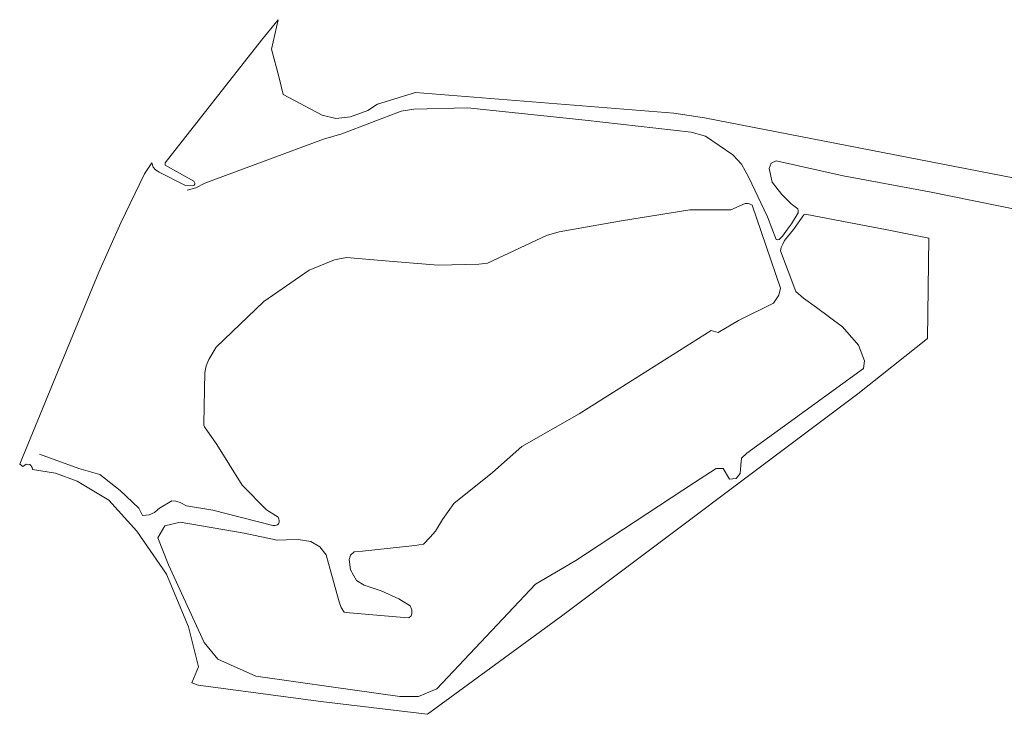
# Model space of a CAD drawing. Header units: metres. Extents: x 152610 to 160096, y 456114 to 462495.
# Tile 34 of 256: x 155489 to 155791, y 458555 to 458769. Entities that reach past the tile are written whole.
import ezdxf

# ---------------------------------------------------------------- set-up
doc = ezdxf.new("R2010")
doc.units = ezdxf.units.M
doc.header["$LTSCALE"] = 0.5
doc.layers.add('B-PV-GR-BOS_LOOF-GV', color=251, linetype='CONTINUOUS', lineweight=13)

msp = doc.modelspace()

# ---------------------------------------------------------------- linework, layer by layer
at = {"layer": 'B-PV-GR-BOS_LOOF-GV', "flags": 128}
for points in [[(155925.922, 458694.519), (155699.081, 458738.531), (155689.688, 458739.986), (155610.446, 458746.337), (155598.804, 458742.765), (155595.835, 458740.872), (155590.492, 458738.875), (155585.964, 458738.398), (155581.749, 458739.448), (155569.864, 458745.747), (155568.553, 458750.822), (155566.26, 458759.698), (155568.263, 458768.712), (155563.191, 458762.392), (155533.585, 458724.779), (155533.618, 458724.078), (155542.379, 458719.137), (155542.691, 458718.507), (155542.693, 458718.201), (155542.465, 458717.919), (155542.058, 458717.687), (155539.846, 458717.837), (155531.733, 458721.935), (155531.112, 458722.319), (155530.687, 458722.582), (155529.891, 458723.393), (155529.492, 458724.817), (155527.248, 458721.361), (155519.992, 458706.381), (155513.243, 458691.221), (155500, 458658.98), (155489.87, 458634.318), (155488.972, 458632.299), (155489.953, 458631.589), (155491.008, 458632.216), (155492.067, 458632.113), (155492.47, 458631.714), (155492.58, 458631.563), (155492.839, 458631.205), (155492.871, 458630.639), (155500, 458629.47), (155506.653, 458627.066), (155516.31, 458621.245), (155524.909, 458611.72), (155534.038, 458598.491), (155540.784, 458582.351), (155543.827, 458570.048), (155541.84, 458565.082), (155543.699, 458564.413), (155581.347, 458559.434), (155609.774, 458555.995), (155614.156, 458555.465), (155655.695, 458585.892), (155746.183, 458653.89), (155767.541, 458670.839), (155767.969, 458701.594), (155755.188, 458704.176), (155730.05, 458709.039), (155729.582, 458708.813), (155726.436, 458704.35), (155723.716, 458700.957), (155723.141, 458699.844), (155722.649, 458698.732), (155722.421, 458697.772), (155727.155, 458685.299), (155729.479, 458683.177), (155733.475, 458680.324), (155741.502, 458674.415), (155746.419, 458668.799), (155748.189, 458664.016), (155747.914, 458661.581), (155712.12, 458635.643), (155710.476, 458634.054), (155710.3, 458631.981), (155710.026, 458629.412), (155708.9, 458627.895), (155706.831, 458627.609), (155704.881, 458630.883), (155702.662, 458630.956), (155696.017, 458626.606), (155659.599, 458602.712), (155647.256, 458595.436), (155617.014, 458563.256), (155611.322, 458560.962), (155605.636, 458560.919), (155584.512, 458563.915), (155574.463, 458565.301), (155561.416, 458567.151), (155549.779, 458572.441), (155545.598, 458577.544), (155534.623, 458601.334), (155531.375, 458609.597), (155533.521, 458613.307), (155538.208, 458614.422), (155557.904, 458611.1), (155568.012, 458608.894), (155570.87, 458609.07), (155574.433, 458609.091), (155578.291, 458608.472), (155581.045, 458606.912), (155583.045, 458604.471), (155583.762, 458601.789), (155587.045, 458589.953), (155587.58, 458588.262), (155588.523, 458586.867), (155590.218, 458586.585), (155605.702, 458585.275), (155608.39, 458585.116), (155609.087, 458585.704), (155609.317, 458586.348), (155609.31, 458587.516), (155608.777, 458588.798), (155605.377, 458590.88), (155599.872, 458593.417), (155594.665, 458595.079), (155592.32, 458596.584), (155590.49, 458599.843), (155590.12, 458602.995), (155590.463, 458604.34), (155591.625, 458605.34), (155594.193, 458605.53), (155610.185, 458607.261), (155612.927, 458607.744), (155614.958, 458609.859), (155616.582, 458611.738), (155618.722, 458615.254), (155622.255, 458620.181), (155634.076, 458629.659), (155643.069, 458637.698), (155660.673, 458647.737), (155677.821, 458658.517), (155701.188, 458673.306), (155703.366, 458672.714), (155709.599, 458676.341), (155720.325, 458681.667), (155721.927, 458684.179), (155722.441, 458686.322), (155713.762, 458711.728), (155713.192, 458712.067), (155712.502, 458712.267), (155711.61, 458712.261), (155707.196, 458710.373), (155694.664, 458710.303), (155673.666, 458706.994), (155654.549, 458703.557), (155650.674, 458702.41), (155632.574, 458693.965), (155629.913, 458693.648), (155617.366, 458693.312), (155603.564, 458694.471), (155589.311, 458695.671), (155585.546, 458695.014), (155577.821, 458691.848), (155563.941, 458682.196), (155549.283, 458668.147), (155547.04, 458664.419), (155546.194, 458662.423), (155545.772, 458660.352), (155545.485, 458644.665), (155545.501, 458644.181), (155545.681, 458643.686), (155549.437, 458638.264), (155557.266, 458625.779), (155564.727, 458618.247), (155568.274, 458615.959), (155568.515, 458615.448), (155568.621, 458614.863), (155568.623, 458614.467), (155568.448, 458613.969), (155568.067, 458613.638), (155567.342, 458613.401), (155566.648, 458613.438), (155548.258, 458618.168), (155540.197, 458619.504), (155538.231, 458620.534), (155536.846, 458620.94), (155535.648, 458621.002), (155531.87, 458618.789), (155531.254, 458618.289), (155530.315, 458617.381), (155528.755, 458616.672), (155526.707, 458616.521), (155525.486, 458618.742), (155519.759, 458624.149), (155513.53, 458629.08), (155507.078, 458630.94), (155495.039, 458635.345)], [(155540.416, 458716.42), (155543.019, 458717.133), (155545.787, 458718.555), (155582.166, 458732.073), (155587.79, 458733.719), (155606.071, 458740.588), (155609.966, 458741.261), (155626.365, 458741.684), (155662.549, 458737.877), (155694.994, 458734.131), (155699.485, 458732.949), (155707.871, 458727.246), (155710.504, 458724.383), (155712.776, 458720.233), (155716.446, 458712.468), (155718.461, 458708.205), (155721.116, 458701.209), (155721.475, 458701.124), (155721.995, 458701.279), (155723.07, 458702.284), (155724.61, 458704.4), (155725.791, 458706.072), (155727.883, 458709.458), (155727.913, 458710.045), (155727.782, 458710.679), (155725.741, 458712.19), (155722.867, 458715.029), (155719.923, 458718.819), (155718.944, 458723.003), (155719.569, 458724.658), (155721.151, 458725.429), (155741.682, 458720.775), (155768.186, 458715.862), (155795.868, 458710.195)]]:
    msp.add_lwpolyline(points, dxfattribs=at)

doc.saveas('drawing.dxf')
